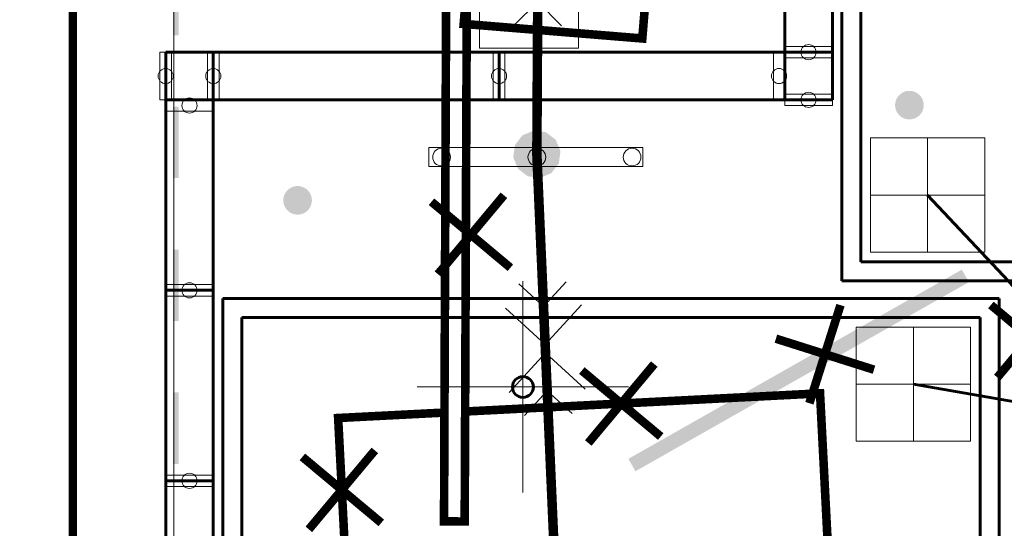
# Model space of a CAD drawing. Header units: millimetres. Extents: x 0 to 420, y 0 to 297.
# Tile 9 of 43: x 93 to 113, y 191 to 201. Entities that reach past the tile are written whole.
import ezdxf

# ---------------------------------------------------------------- set-up
doc = ezdxf.new("R2010")
doc.units = ezdxf.units.MM
for name, pattern in [('K5LT32769', [0]), ('K5LT32772', [0]), ('K5LT_AXLED', [15.063659, 10.563659, -1.5, 1.5, -1.5]), ('K5LT_BASIC', [0]), ('K5LT_THIN', [0])]:
    doc.linetypes.add(name, pattern=pattern)
doc.layers.add('_К3 (маслоотвод)', color=7, linetype='Continuous')
for name, color, linetype, true_color in [('Демонтаж', 7, 'Continuous', 0x666666), ('План ПС', 7, 'Continuous', 0x666666), ('Существующее оборудование', 7, 'Continuous', 0x7f7f7f), ('Топосъемка', 7, 'Continuous', 0x7f7f7f)]:
    doc.layers.add(name, color=color, linetype=linetype, true_color=true_color)

# ---------------------------------------------------------------- blocks, each defined once
blk = doc.blocks.new('U30')
at = {"layer": 'План ПС', "linetype": 'K5LT_AXLED', "lineweight": 18}
for q in [(103.247, 195.701), (101.028, 193.482), (103.247, 191.263), (105.466, 193.482)]:
    blk.add_line((103.247, 193.482), q, dxfattribs=at)
blk = doc.blocks.new('U62')
at = {"layer": 'Существующее оборудование', "linetype": 'K5LT_THIN', "lineweight": 18}
blk.add_line((93.797, 229.662), (93.797, 169.515), dxfattribs=at)
blk = doc.blocks.new('U111')
at = {"layer": 'План ПС', "linetype": 'K5LT_THIN', "lineweight": 18}
blk.add_line((95.918, 231.383), (95.918, 167.053), dxfattribs=at)
blk = doc.blocks.new('U155')
at = {"layer": 'Существующее оборудование', "linetype": 'K5LT_THIN', "lineweight": 18}
for p, q in [((102.335, 204.448), (104.414, 204.448)), ((102.335, 200.598), (102.335, 204.448)), ((104.414, 200.598), (104.414, 204.448)), ((102.332, 200.598), (104.411, 200.598))]:
    blk.add_line(p, q, dxfattribs=at)
for centre, radius, start, end in [((102.739, 203.651), 0.137, 0, 180), ((102.739, 203.651), 0.0881, 0, 180), ((103.377, 203.651), 0.137, 0, 180), ((103.377, 203.651), 0.0881, 0, 180), ((104.016, 203.651), 0.137, 0, 180), ((104.016, 203.651), 0.0881, 0, 180), ((102.739, 203.651), 0.137, 180, 0), ((102.739, 203.651), 0.0881, 180, 0), ((103.377, 203.651), 0.137, 180, 0), ((103.377, 203.651), 0.0881, 180, 0), ((104.016, 203.651), 0.137, 180, 0), ((104.016, 203.651), 0.0881, 180, 0), ((102.956, 201.897), 0.0657, 0, 180), ((102.956, 201.897), 0.0657, 180, 0), ((102.956, 201.897), 0.052, 0, 180), ((102.956, 201.897), 0.052, 180, 0), ((103.377, 201.897), 0.0657, 0, 180), ((103.377, 201.897), 0.0657, 180, 0), ((103.377, 201.897), 0.052, 0, 180), ((103.377, 201.897), 0.052, 180, 0), ((103.8, 201.897), 0.0657, 0, 180), ((103.8, 201.897), 0.0657, 180, 0), ((103.8, 201.897), 0.052, 0, 180), ((103.8, 201.897), 0.052, 180, 0)]:
    blk.add_arc(centre, radius, start, end, dxfattribs=at)
blk = doc.blocks.new('U156')
at = {"layer": 'Существующее оборудование', "linetype": 'K5LT_THIN', "lineweight": 18}
for p, q in [((105.765, 198.509), (101.268, 198.509)), ((101.268, 198.509), (101.268, 198.109)), ((105.765, 198.109), (105.765, 198.509)), ((101.268, 198.109), (105.765, 198.109))]:
    blk.add_line(p, q, dxfattribs=at)
for centre, start, end in [((101.539, 198.309), 0, 180), ((103.539, 198.309), 0, 180), ((105.539, 198.309), 0, 180), ((101.539, 198.309), 180, 0), ((103.539, 198.309), 180, 0), ((105.539, 198.309), 180, 0)]:
    blk.add_arc(centre, 0.186, start, end, dxfattribs=at)
blk = doc.blocks.new('U162')
at = {"layer": 'План ПС', "linetype": 'K5LT_BASIC', "lineweight": 60}
for p, q in [((108.745, 204.712), (108.745, 200.512)), ((109.745, 200.512), (109.745, 204.712)), ((95.745, 199.512), (95.745, 200.512)), ((95.745, 200.512), (96.745, 200.512)), ((102.745, 200.512), (96.745, 200.512)), ((96.745, 200.512), (96.745, 199.512)), ((108.745, 200.512), (102.745, 200.512)), ((102.745, 200.512), (102.745, 199.512)), ((102.745, 199.512), (102.745, 200.512)), ((108.745, 200.512), (109.745, 200.512)), ((108.745, 199.512), (108.745, 200.512)), ((109.745, 199.512), (109.745, 200.512)), ((96.745, 199.512), (95.745, 199.512)), ((95.745, 199.512), (95.745, 195.512)), ((96.745, 199.512), (102.745, 199.512)), ((96.745, 195.512), (96.745, 199.512)), ((102.745, 199.512), (108.745, 199.512)), ((108.745, 199.512), (109.745, 199.512)), ((95.745, 195.512), (96.745, 195.512)), ((96.745, 195.512), (95.745, 195.512)), ((95.745, 195.512), (95.745, 191.512)), ((96.745, 191.512), (96.745, 195.512)), ((95.745, 191.512), (96.745, 191.512)), ((96.745, 191.512), (95.745, 191.512)), ((95.745, 191.512), (95.745, 188.912)), ((96.745, 188.912), (96.745, 191.512))]:
    blk.add_line(p, q, dxfattribs=at)
at = {"layer": 'План ПС', "linetype": 'K5LT_THIN', "lineweight": 18}
for p, q in [((108.745, 200.632), (109.745, 200.632)), ((108.745, 200.392), (108.745, 200.632)), ((109.745, 200.632), (109.745, 200.392)), ((95.625, 199.512), (95.625, 200.512)), ((95.625, 200.512), (95.865, 200.512)), ((95.865, 200.512), (95.865, 199.512)), ((96.625, 199.512), (96.625, 200.512)), ((96.625, 200.512), (96.865, 200.512)), ((96.865, 200.512), (96.865, 199.512)), ((102.625, 199.512), (102.625, 200.512)), ((102.625, 200.512), (102.865, 200.512)), ((102.865, 200.512), (102.865, 199.512)), ((108.505, 199.512), (108.505, 200.512)), ((108.505, 200.512), (108.745, 200.512)), ((108.745, 200.512), (108.745, 199.512)), ((109.745, 200.392), (108.745, 200.392)), ((108.745, 199.632), (109.745, 199.632)), ((108.745, 199.392), (108.745, 199.632)), ((109.745, 199.632), (109.745, 199.392)), ((95.865, 199.512), (95.625, 199.512)), ((95.745, 199.512), (96.745, 199.512)), ((95.745, 199.272), (95.745, 199.512)), ((96.865, 199.512), (96.625, 199.512)), ((96.745, 199.512), (96.745, 199.272)), ((102.865, 199.512), (102.625, 199.512)), ((108.745, 199.512), (108.505, 199.512)), ((109.745, 199.392), (108.745, 199.392)), ((96.745, 199.272), (95.745, 199.272)), ((95.745, 195.632), (96.745, 195.632)), ((95.745, 195.392), (95.745, 195.632)), ((96.745, 195.632), (96.745, 195.392)), ((96.745, 195.392), (95.745, 195.392)), ((95.745, 191.632), (96.745, 191.632)), ((95.745, 191.392), (95.745, 191.632)), ((96.745, 191.632), (96.745, 191.392)), ((96.745, 191.392), (95.745, 191.392))]:
    blk.add_line(p, q, dxfattribs=at)
for centre, start, end in [((109.245, 200.512), 0, 180), ((109.245, 200.512), 180, 0), ((95.745, 200.012), 0, 180), ((96.745, 200.012), 0, 180), ((102.745, 200.012), 0, 180), ((108.625, 200.012), 0, 180), ((95.745, 200.012), 180, 0), ((96.745, 200.012), 180, 0), ((102.745, 200.012), 180, 0), ((108.625, 200.012), 180, 0), ((96.245, 199.392), 0, 180), ((109.245, 199.512), 0, 180), ((96.245, 199.392), 180, 0), ((109.245, 199.512), 180, 0), ((96.245, 195.512), 0, 180), ((96.245, 195.512), 180, 0), ((96.245, 191.512), 0, 180), ((96.245, 191.512), 180, 0)]:
    blk.add_arc(centre, 0.159, start, end, dxfattribs=at)
blk = doc.blocks.new('U164')
at = {"layer": 'Топосъемка'}
blk.add_hatch(color=256, dxfattribs=at).paths.add_polyline_path([(98.62, 197.12), (98.648, 197.133), (98.675, 197.148), (98.701, 197.166), (98.724, 197.186), (98.745, 197.209), (98.764, 197.234), (98.78, 197.26), (98.793, 197.288), (98.803, 197.318), (98.81, 197.348), (98.814, 197.378), (98.815, 197.409), (98.813, 197.44), (98.807, 197.471), (98.798, 197.5), (98.787, 197.529), (98.772, 197.556), (98.755, 197.582), (98.735, 197.606), (98.713, 197.627), (98.688, 197.647), (98.662, 197.663), (98.634, 197.677), (98.605, 197.688), (98.575, 197.695), (98.545, 197.7), (98.514, 197.702), (98.483, 197.7), (98.452, 197.695), (98.422, 197.687), (98.41, 197.683), (98.382, 197.67), (98.355, 197.655), (98.33, 197.637), (98.306, 197.617), (98.285, 197.594), (98.266, 197.569), (98.251, 197.543), (98.237, 197.515), (98.227, 197.486), (98.22, 197.455), (98.216, 197.425), (98.215, 197.394), (98.218, 197.363), (98.223, 197.332), (98.232, 197.303), (98.244, 197.274), (98.258, 197.247), (98.276, 197.221), (98.295, 197.197), (98.318, 197.176), (98.342, 197.157), (98.368, 197.14), (98.396, 197.126), (98.425, 197.115), (98.455, 197.108), (98.486, 197.103), (98.517, 197.102), (98.547, 197.103), (98.578, 197.108), (98.608, 197.116)])
blk = doc.blocks.new('U196')
at = {"layer": 'Топосъемка'}
blk.add_hatch(color=256, dxfattribs=at).paths.add_polyline_path([(111.467, 199.119), (111.496, 199.132), (111.523, 199.147), (111.548, 199.165), (111.571, 199.185), (111.592, 199.208), (111.611, 199.233), (111.627, 199.259), (111.64, 199.287), (111.65, 199.316), (111.657, 199.347), (111.661, 199.377), (111.662, 199.408), (111.66, 199.439), (111.654, 199.47), (111.646, 199.499), (111.634, 199.528), (111.619, 199.555), (111.602, 199.581), (111.582, 199.605), (111.56, 199.626), (111.535, 199.645), (111.509, 199.662), (111.481, 199.676), (111.452, 199.687), (111.422, 199.694), (111.392, 199.699), (111.361, 199.7), (111.33, 199.699), (111.299, 199.694), (111.269, 199.686), (111.257, 199.682), (111.229, 199.669), (111.202, 199.654), (111.177, 199.636), (111.153, 199.616), (111.132, 199.593), (111.114, 199.568), (111.098, 199.542), (111.084, 199.514), (111.074, 199.485), (111.067, 199.454), (111.063, 199.424), (111.062, 199.393), (111.065, 199.362), (111.07, 199.331), (111.079, 199.302), (111.091, 199.273), (111.105, 199.246), (111.123, 199.22), (111.143, 199.196), (111.165, 199.175), (111.189, 199.155), (111.215, 199.139), (111.243, 199.125), (111.272, 199.114), (111.302, 199.107), (111.333, 199.102), (111.364, 199.1), (111.395, 199.102), (111.425, 199.107), (111.455, 199.115)])
blk = doc.blocks.new('U236')
at = {"layer": 'Топосъемка'}
blk.add_hatch(color=256, dxfattribs=at).paths.add_polyline_path([(103.474, 198.865), (103.235, 198.766), (103.078, 198.56), (103.044, 198.304), (103.143, 198.065), (103.348, 197.907), (103.604, 197.873), (103.844, 197.972), (104.001, 198.177), (104.035, 198.434), (103.936, 198.673), (103.731, 198.831)])
blk = doc.blocks.new('U267')
at = {"layer": 'Топосъемка', "linetype": 'K5LT32772', "lineweight": 20}
for p, q in [((102.757, 201.573), (103.562, 202.369)), ((103.542, 198.869), (103.562, 202.369)), ((103.562, 202.369), (104.357, 201.564)), ((103.557, 201.569), (103.054, 201.072)), ((104.054, 201.066), (103.557, 201.569))]:
    blk.add_line(p, q, dxfattribs=at)
blk = doc.blocks.new('U269')
at = {"layer": 'Топосъемка', "linetype": 'K5LT32772', "lineweight": 20}
for p, q in [((103.561, 197.869), (103.714, 194.373)), ((103.679, 195.172), (103.158, 195.65)), ((104.157, 195.693), (103.679, 195.172)), ((103.714, 194.373), (104.478, 195.207)), ((102.88, 195.137), (103.714, 194.373))]:
    blk.add_line(p, q, dxfattribs=at)
blk = doc.blocks.new('U270')
at = {"layer": 'Топосъемка', "linetype": 'K5LT32772', "lineweight": 20}
for p, q in [((102.957, 193.368), (103.721, 194.202)), ((103.721, 194.202), (104.556, 193.437)), ((103.874, 190.705), (103.721, 194.202)), ((103.756, 193.402), (103.279, 192.881)), ((104.278, 192.925), (103.756, 193.402))]:
    blk.add_line(p, q, dxfattribs=at)
blk = doc.blocks.new('U327')
at = {"layer": 'План ПС', "linetype": 'K5LT_BASIC', "lineweight": 60}
for p, q in [((96.945, 195.341), (113.245, 195.341)), ((96.945, 173.941), (96.945, 195.341)), ((113.245, 195.341), (113.245, 173.941)), ((113.245, 173.941), (96.945, 173.941))]:
    blk.add_line(p, q, dxfattribs=at)
blk = doc.blocks.new('U328')
at = {"layer": 'План ПС', "linetype": 'K5LT_BASIC', "lineweight": 60}
for p, q in [((109.945, 217.112), (126.245, 217.112)), ((109.945, 195.712), (109.945, 217.112)), ((126.245, 217.112), (126.245, 195.712)), ((110.345, 216.712), (125.845, 216.712)), ((110.345, 196.112), (110.345, 216.712)), ((125.845, 216.712), (125.845, 196.112)), ((125.845, 196.112), (110.345, 196.112)), ((126.245, 195.712), (109.945, 195.712))]:
    blk.add_line(p, q, dxfattribs=at)
blk = doc.blocks.new('U330')
at = {"layer": '_К3 (маслоотвод)', "linetype": 'K5LT_THIN', "lineweight": 18}
for p, q in [((112.645, 194.741), (110.245, 194.741)), ((110.245, 194.741), (110.245, 192.341)), ((111.445, 192.341), (111.445, 194.741)), ((112.645, 192.341), (112.645, 194.741)), ((110.245, 193.541), (112.645, 193.541)), ((110.245, 192.341), (112.645, 192.341))]:
    blk.add_line(p, q, dxfattribs=at)
blk = doc.blocks.new('U332')
at = {"layer": '_К3 (маслоотвод)', "linetype": 'K5LT_THIN', "lineweight": 18}
for p, q in [((112.945, 198.712), (110.545, 198.712)), ((110.545, 198.712), (110.545, 196.312)), ((111.745, 196.312), (111.745, 198.712)), ((112.945, 196.312), (112.945, 198.712)), ((110.545, 197.512), (112.945, 197.512)), ((110.545, 196.312), (112.945, 196.312))]:
    blk.add_line(p, q, dxfattribs=at)

msp = doc.modelspace()

# ---------------------------------------------------------------- hatches: boundary and pattern name
at = {"layer": 'Топосъемка'}
for points in [[(96.019406, 202.367188), (95.899399, 202.367192), (95.899292, 200.867182), (96.01928, 200.867171)], [(96.019167, 199.36718), (95.89916, 199.367183), (95.899045, 197.867191), (96.019035, 197.867181)], [(96.018927, 196.367171), (95.898913, 196.367193), (95.898806, 194.867183), (96.018813, 194.867179)], [(105.60957, 191.712191), (105.653073, 191.736864), (108.037038, 193.089485), (110.49619, 194.484737), (112.567626, 195.660028), (112.611122, 195.68472), (112.463069, 195.945645), (112.376091, 195.896286), (110.348138, 194.745661), (107.889006, 193.350417), (105.461651, 191.973165), (105.461545, 191.973104), (105.535552, 191.842635)], [(96.018662, 193.367174), (95.898674, 193.367184), (95.89856, 191.867193), (96.018567, 191.86719)]]:
    msp.add_hatch(color=256, dxfattribs=at).paths.add_polyline_path(points)

# ---------------------------------------------------------------- linework, layer by layer
at = {"layer": '_К3 (маслоотвод)', "linetype": 'K5LT_BASIC', "lineweight": 60}
for p, q in [((115.561325, 193.441121), (111.745175, 197.511592)), ((111.445274, 193.540967), (115.259875, 192.881855))]:
    msp.add_line(p, q, dxfattribs=at)
at = {"layer": 'Демонтаж', "linetype": 'K5LT_THIN', "const_width": 0.18}
for points in [[(101.326476, 197.372125), (102.983551, 195.986593), (102.155014, 196.679359), (102.84778, 197.507897), (101.462247, 195.850821)], [(113.073293, 195.204271), (114.730368, 193.818738), (113.901831, 194.511505), (114.594597, 195.340043), (113.209064, 193.682967)], [(108.559079, 194.496844), (110.618369, 193.844982), (109.588724, 194.170913), (109.914655, 195.200558), (109.262793, 193.141268)], [(104.483533, 193.827544), (106.140608, 192.442011), (105.31207, 193.134777), (106.004837, 193.963315), (104.619304, 192.30624)], [(98.615516, 192.014281), (100.272591, 190.628749), (99.444054, 191.321515), (100.13682, 192.150053), (98.751287, 190.492977)]]:
    msp.add_lwpolyline(points, dxfattribs=at)
at = {"layer": 'План ПС', "linetype": 'K5LT_BASIC', "lineweight": 60}
for p, q in [((97.345274, 194.940967), (112.845274, 194.940967)), ((97.345274, 174.340967), (97.345274, 194.940967)), ((112.845274, 194.940967), (112.845274, 174.340967))]:
    msp.add_line(p, q, dxfattribs=at)
msp.add_circle((103.246861, 193.481515), 0.219, dxfattribs=at)
at = {"layer": 'Топосъемка', "linetype": 'K5LT32769', "const_width": 0.18}
msp.add_lwpolyline([(93.796496, 229.662404), (93.796495, 169.575408), (57.225861, 169.575409), (57.225862, 229.662404)], close=True, dxfattribs=at)
for points in [[(128.898104, 214.410462), (127.806675, 214.409639), (128.088522, 219.547567), (121.582077, 219.420967), (121.56888, 219.038785), (116.032308, 218.945783), (116.099492, 214.946156), (115.366809, 214.933849), (115.299625, 218.933476), (102.123044, 218.712143), (102.079768, 204.514994), (102.024135, 190.65797), (101.590132, 190.659712), (101.645886, 204.546868), (101.093886, 204.549084), (101.150681, 218.695809), (93.796496, 218.572277)], [(105.818613, 201.597887), (105.753546, 200.800503), (102.003112, 201.106536), (102.23365, 203.931778), (105.984084, 203.625745), (105.753546, 200.800503)], [(110.196064, 179.459354), (109.485792, 193.34822), (102.033405, 192.967108)], [(101.599307, 192.944908), (99.366872, 192.830741), (100.077144, 178.941875), (110.196064, 179.459354)]]:
    msp.add_lwpolyline(points, dxfattribs=at)
at = {"layer": 'Топосъемка', "linetype": 'K5LT32772', "const_width": 0.2}
for points in [[(103.635785, 215.714143), (103.539374, 198.368916)], [(103.539374, 198.368916), (103.895911, 190.205467)]]:
    msp.add_lwpolyline(points, dxfattribs=at)

# ---------------------------------------------------------------- block references
at = {"layer": '_К3 (маслоотвод)'}
for name in ['U332', 'U330']:
    msp.add_blockref(name, (0, 0), dxfattribs=at)
at = {"layer": 'План ПС'}
for name in ['U162', 'U111', 'U328', 'U30', 'U327']:
    msp.add_blockref(name, (0, 0), dxfattribs=at)
at = {"layer": 'Существующее оборудование'}
for name in ['U62', 'U155', 'U156']:
    msp.add_blockref(name, (0, 0), dxfattribs=at)
at = {"layer": 'Топосъемка'}
for name in ['U267', 'U196', 'U236', 'U269', 'U164', 'U270']:
    msp.add_blockref(name, (0, 0), dxfattribs=at)

doc.saveas('drawing.dxf')
